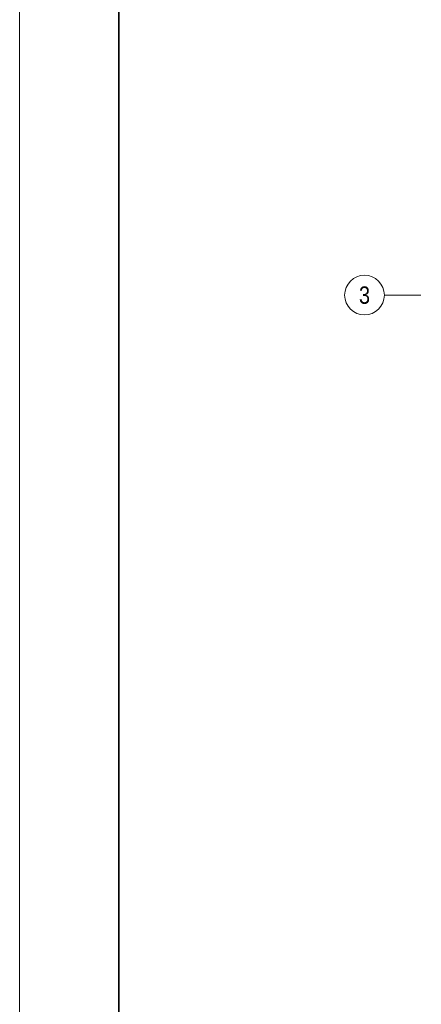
# Model space of a CAD drawing. Extents: x -620 to 300, y 62 to 1112.
# Tile 191 of 226: x -620 to -539, y 632 to 830. Entities that reach past the tile are written whole.
import ezdxf
from ezdxf.enums import TextEntityAlignment as Align
from ezdxf.lldxf.tags import DXFTag

# ---------------------------------------------------------------- set-up
doc = ezdxf.new("R2010")
doc.units = 0
doc.layers.add('iwb_Layout Achsbezeichung', color=1, linetype='Continuous', lineweight=13, true_color=0xff0000)
doc.layers.add('iwb_Plankopf Rahmen', color=7, linetype='Continuous', lineweight=35)
doc.styles.get("Standard").update_dxf_attribs({"font": 'ARIALN.TTF'})
tags = doc.linetypes.add('STRICHPUNKT2', pattern=[12.7, 6.35, -3.175, 0, -3.175]).pattern_tags.tags
tags[10:11] = [DXFTag(74, 4), DXFTag(75, 0), DXFTag(340, '0'), DXFTag(46, 0.0), DXFTag(50, 0.0), DXFTag(44, 0.0), DXFTag(45, 0.0)]
tags[8:9] = [DXFTag(74, 4), DXFTag(75, 0), DXFTag(340, '0'), DXFTag(46, 0.0), DXFTag(50, 0.0), DXFTag(44, 0.0), DXFTag(45, 0.0)]
tags[6:7] = [DXFTag(74, 4), DXFTag(75, 0), DXFTag(340, '0'), DXFTag(46, 0.0), DXFTag(50, 0.0), DXFTag(44, 0.0), DXFTag(45, 0.0)]
tags[4:5] = [DXFTag(74, 4), DXFTag(75, 0), DXFTag(340, '0'), DXFTag(46, 0.0), DXFTag(50, 0.0), DXFTag(44, 0.0), DXFTag(45, 0.0)]

msp = doc.modelspace()

# ---------------------------------------------------------------- linework, layer by layer
at = {"layer": 'iwb_Layout Achsbezeichung', "linetype": 'STRICHPUNKT2', "lineweight": 13, "ltscale": 0.39}
msp.add_line((-538.86, 774.41), (-546.19, 774.41), dxfattribs=at)
at = {"layer": 'iwb_Layout Achsbezeichung', "ltscale": 0.39}
msp.add_circle((-550.19, 774.41), 4, dxfattribs=at)
at = {"layer": 'iwb_Plankopf Rahmen', "color": 8, "lineweight": 13, "ltscale": 0.13, "true_color": 0x808080}
msp.add_lwpolyline([(300.35, 62.43), (-619.65, 62.43), (-619.65, 1112.43), (300.35, 1112.43), (300.35, 62.43)], close=True, dxfattribs=at)
at = {"layer": 'iwb_Plankopf Rahmen', "ltscale": 0.35}
msp.add_lwpolyline([(-599.65, 67.43), (-599.65, 1107.43), (295.35, 1107.43), (295.35, 67.43), (-599.65, 67.43)], close=True, dxfattribs=at)

# ---------------------------------------------------------------- texts
at = {"layer": 'iwb_Layout Achsbezeichung', "ltscale": 0.39}
msp.add_text('3', height=3.5, dxfattribs=at).set_placement((-550.19, 774.41), align=Align.MIDDLE_CENTER)

doc.saveas('drawing.dxf')
